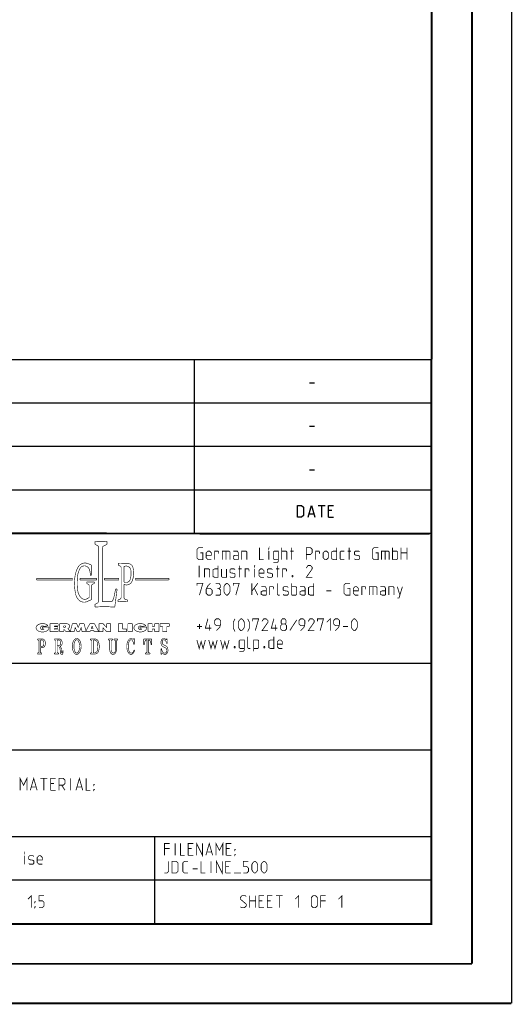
# Model space of a CAD drawing. Extents: x 0 to 420, y 0 to 297.
# Tile 63 of 116: x 358 to 420, y 0 to 125. Entities that reach past the tile are written whole.
import ezdxf

# ---------------------------------------------------------------- set-up
doc = ezdxf.new("R2010")
doc.units = 0
doc.header["$LTSCALE"] = 23.1
doc.layers.get('0').update_dxf_attribs({"linetype": 'CONTINUOUS'})

msp = doc.modelspace()

# ---------------------------------------------------------------- linework, layer by layer
at = {"color": 7, "linetype": 'CONTINUOUS'}
for p, q in [((420, 297), (420, 0)), ((410, 287), (409.83, 10.109)), ((246.868, 59.506), (409.628, 59.494)), ((409.86, 10.074), (25.007, 10.013))]:
    msp.add_line(p, q, dxfattribs=at)
at = {"color": 2, "linetype": 'CONTINUOUS'}
for p, q in [((246.85, 81.495), (409.81, 81.495)), ((379.81, 81.495), (379.81, 59.535)), ((409.81, 81.495), (409.81, 10.125)), ((394.417, 78.536), (395.06, 78.536)), ((246.85, 76.005), (409.81, 76.005)), ((394.417, 73.046), (395.06, 73.046)), ((246.85, 70.515), (409.81, 70.515)), ((394.417, 67.556), (395.06, 67.556)), ((246.85, 65.025), (409.81, 65.025)), ((395.542, 63.03), (396.399, 63.03)), ((395.97, 61.53), (395.97, 63.03)), ((397.256, 62.387), (396.828, 62.387)), ((394.399, 61.958), (394.97, 61.958)), ((396.828, 61.53), (397.47, 61.53)), ((246.85, 59.535), (409.81, 59.535)), ((301.69, 43.065), (409.81, 43.065)), ((301.69, 32.085), (409.81, 32.085)), ((301.69, 21.105), (409.81, 21.105)), ((374.81, 21.105), (374.81, 10.125)), ((301.69, 15.615), (409.81, 15.615)), ((246.85, 10.125), (409.81, 10.125))]:
    msp.add_line(p, q, dxfattribs=at)
at = {"color": 7, "linetype": 'CONTINUOUS', "const_width": 0.25}
for points in [[(415, 5), (415, 292)], [(410, 287), (409.847, 9.923)], [(246.86, 59.511), (409.652, 59.467)], [(409.831, 10.048), (25, 10)], [(20, 5), (415, 5)], [(420, 0), (0, 0)]]:
    msp.add_lwpolyline(points, dxfattribs=at)
at = {"color": 2, "linetype": 'CONTINUOUS'}
for points in [[(392.899, 61.53), (392.899, 63.03), (393.435, 63.03), (393.649, 62.816), (393.649, 61.744), (393.435, 61.53), (392.899, 61.53)], [(394.256, 61.53), (394.685, 63.03), (395.113, 61.53)], [(396.828, 61.53), (396.828, 63.03), (397.47, 63.03)]]:
    msp.add_lwpolyline(points, dxfattribs=at)
for points, const_width in [([(367.238, 58.473), (367.238, 58.099)], 0.075), ([(367.238, 58.099), (367.596, 57.925)], 0.075), ([(367.731, 57.708), (367.731, 51.042)], 0.075), ([(368.188, 57.668), (368.188, 50.848)], 0.075), ([(368.762, 58.099), (368.323, 57.885)], 0.075), ([(368.762, 58.473), (368.762, 58.099)], 0.075), ([(380.592, 57.032), (380.914, 57.032), (380.914, 56.175), (380.378, 56.175), (380.164, 56.389), (380.164, 57.461), (380.378, 57.675), (380.914, 57.675)], 0.1), ([(388.092, 57.675), (388.092, 56.175), (388.628, 56.175)], 0.1), ([(389.271, 57.568), (389.271, 57.675), (389.306, 57.675), (389.271, 57.568)], 0.1), ([(390.914, 56.175), (390.914, 57.675)], 0.1), ([(392.164, 56.175), (392.164, 57.675)], 0.1), ([(394.021, 56.175), (394.021, 57.675), (394.556, 57.675), (394.771, 57.461), (394.771, 57.032), (394.556, 56.818), (394.021, 56.818)], 0.1), ([(397.878, 57.675), (397.878, 56.175), (397.449, 56.175), (397.235, 56.282), (397.235, 57.139), (397.449, 57.246), (397.878, 57.246)], 0.1), ([(399.449, 56.175), (399.449, 57.675)], 0.1), ([(402.806, 57.032), (403.128, 57.032), (403.128, 56.175), (402.592, 56.175), (402.378, 56.389), (402.378, 57.461), (402.592, 57.675), (403.128, 57.675)], 0.1), ([(404.949, 56.175), (404.949, 57.675)], 0.1), ([(406.021, 56.175), (406.021, 57.675)], 0.1), ([(406.771, 57.675), (406.771, 56.175)], 0.1), ([(381.985, 56.175), (381.556, 56.175), (381.342, 56.389), (381.342, 57.032), (381.556, 57.246), (381.771, 57.246), (381.985, 57.032), (381.985, 56.711), (381.342, 56.711)], 0.1), ([(382.414, 56.175), (382.414, 57.246), (382.842, 57.246), (382.914, 57.139), (382.914, 56.925)], 0.1), ([(383.378, 56.175), (383.378, 57.246), (384.235, 57.246), (384.342, 57.139), (384.342, 56.175)], 0.1), ([(383.842, 57.246), (383.842, 56.175)], 0.1), ([(385.414, 56.175), (385.414, 57.032), (385.306, 57.246), (384.771, 57.246)], 0.1), ([(385.414, 56.175), (384.985, 56.175), (384.771, 56.282), (384.771, 56.603), (384.985, 56.711), (385.414, 56.711)], 0.1), ([(385.842, 56.175), (385.842, 57.246), (386.378, 57.246), (386.485, 57.139), (386.485, 56.175)], 0.1), ([(389.271, 56.175), (389.271, 57.246)], 0.1), ([(389.842, 55.818), (390.378, 55.818), (390.485, 55.961), (390.485, 57.246), (389.949, 57.246), (389.842, 57.139), (389.842, 56.282), (389.949, 56.175), (390.485, 56.175)], 0.1), ([(390.914, 57.246), (391.449, 57.246), (391.556, 57.139), (391.556, 56.175)], 0.1), ([(391.985, 57.246), (392.414, 57.246)], 0.1), ([(395.199, 56.175), (395.199, 57.246), (395.628, 57.246), (395.699, 57.139), (395.699, 56.925)], 0.1), ([(396.164, 56.389), (396.164, 57.032), (396.378, 57.246), (396.592, 57.246), (396.806, 57.032), (396.806, 56.389), (396.592, 56.175), (396.378, 56.175), (396.164, 56.389)], 0.1), ([(398.842, 56.175), (398.414, 56.175), (398.306, 56.282), (398.306, 57.139), (398.414, 57.246), (398.842, 57.246)], 0.1), ([(399.271, 57.246), (399.699, 57.246)], 0.1), ([(400.128, 56.282), (400.235, 56.175), (400.664, 56.175), (400.771, 56.282), (400.771, 56.603), (400.664, 56.675), (400.235, 56.746), (400.128, 56.818), (400.128, 57.139), (400.235, 57.246), (400.664, 57.246), (400.771, 57.139)], 0.1), ([(403.556, 56.175), (403.556, 57.246), (404.414, 57.246), (404.521, 57.139), (404.521, 56.175)], 0.1), ([(404.021, 57.246), (404.021, 56.175)], 0.1), ([(404.949, 57.246), (405.485, 57.246), (405.592, 57.139), (405.592, 56.282), (405.485, 56.175), (404.949, 56.175)], 0.1), ([(406.021, 57.032), (406.771, 57.032)], 0.1), ([(366.774, 55.506), (366.311, 55.678)], 0.075), ([(366.774, 55.506), (366.774, 54.189)], 0.075), ([(370.194, 55.699), (370.194, 55.46)], 0.075), ([(370.194, 55.46), (370.424, 55.358)], 0.075), ([(370.494, 55.675), (371.453, 55.663)], 0.075), ([(370.567, 55.137), (370.567, 51.389)], 0.075), ([(370.922, 55.245), (370.922, 53.389)], 0.075), ([(380.449, 53.925), (380.449, 55.425)], 0.1), ([(381.128, 53.925), (381.128, 54.996), (381.664, 54.996), (381.771, 54.889), (381.771, 53.925)], 0.1), ([(382.842, 55.425), (382.842, 53.925), (382.414, 53.925), (382.199, 54.032), (382.199, 54.889), (382.414, 54.996), (382.842, 54.996)], 0.1), ([(383.271, 54.996), (383.271, 54.032), (383.378, 53.925), (383.914, 53.925), (383.914, 54.996)], 0.1), ([(384.342, 54.032), (384.449, 53.925), (384.878, 53.925), (384.985, 54.032), (384.985, 54.353), (384.878, 54.425), (384.449, 54.496), (384.342, 54.568), (384.342, 54.889), (384.449, 54.996), (384.878, 54.996), (384.985, 54.889)], 0.1), ([(385.414, 54.996), (385.842, 54.996)], 0.1), ([(385.592, 53.925), (385.592, 55.425)], 0.1), ([(386.271, 53.925), (386.271, 54.996), (386.699, 54.996), (386.771, 54.889), (386.771, 54.675)], 0.1), ([(387.449, 55.318), (387.449, 55.425), (387.485, 55.425), (387.449, 55.318)], 0.1), ([(387.449, 53.925), (387.449, 54.996)], 0.1), ([(388.664, 53.925), (388.235, 53.925), (388.021, 54.139), (388.021, 54.782), (388.235, 54.996), (388.449, 54.996), (388.664, 54.782), (388.664, 54.461), (388.021, 54.461)], 0.1), ([(389.092, 54.032), (389.199, 53.925), (389.628, 53.925), (389.735, 54.032), (389.735, 54.353), (389.628, 54.425), (389.199, 54.496), (389.092, 54.568), (389.092, 54.889), (389.199, 54.996), (389.628, 54.996), (389.735, 54.889)], 0.1), ([(390.164, 54.996), (390.592, 54.996)], 0.1), ([(390.342, 53.925), (390.342, 55.425)], 0.1), ([(391.021, 53.925), (391.021, 54.996), (391.449, 54.996), (391.521, 54.889), (391.521, 54.675)], 0.1), ([(394.771, 53.925), (394.021, 53.925), (394.771, 54.996), (394.771, 55.211), (394.556, 55.425), (394.235, 55.425), (394.021, 55.103)], 0.1), ([(364.401, 53.793), (359.855, 53.793)], 0.075), ([(359.855, 53.793), (359.855, 53.6)], 0.075), ([(359.855, 53.6), (364.401, 53.6)], 0.075), ([(364.401, 53.6), (364.401, 53.793)], 0.075), ([(367.448, 53.793), (365.366, 53.793)], 0.075), ([(365.366, 53.793), (365.366, 53.6)], 0.075), ([(365.366, 53.6), (367.448, 53.6)], 0.075), ([(366.774, 54.189), (366.648, 54.189)], 0.075), ([(367.448, 53.6), (367.448, 53.793)], 0.075), ([(368.422, 53.793), (370.274, 53.793)], 0.075), ([(368.422, 53.6), (368.422, 53.793)], 0.075), ([(370.274, 53.6), (368.422, 53.6)], 0.075), ([(370.274, 53.793), (370.274, 53.6)], 0.075), ([(376.62, 53.793), (372.342, 53.793)], 0.075), ([(372.342, 53.793), (372.342, 53.6)], 0.075), ([(372.367, 53.588), (376.593, 53.597)], 0.075), ([(376.62, 53.6), (376.62, 53.793)], 0.075), ([(392.306, 54.175), (392.342, 54.103), (392.342, 54.068), (392.306, 53.996), (392.235, 53.996), (392.199, 54.068), (392.199, 54.103), (392.235, 54.175), (392.306, 54.175)], 0.1), ([(366.177, 53.349), (367.161, 53.349)], 0.075), ([(366.177, 53.349), (366.177, 53.149)], 0.075), ([(366.177, 53.149), (366.4, 53.05)], 0.075), ([(366.514, 51.375), (366.514, 52.873)], 0.075), ([(366.822, 51.123), (366.822, 52.872)], 0.075), ([(367.161, 53.149), (366.936, 53.048)], 0.075), ([(367.161, 53.349), (367.161, 53.149)], 0.075), ([(369.705, 51.638), (369.854, 52.44)], 0.075), ([(370.052, 52.44), (369.754, 50.151)], 0.075), ([(369.854, 52.44), (370.052, 52.44)], 0.075), ([(370.922, 53.047), (370.922, 51.38)], 0.075), ([(380.164, 52.853), (380.164, 53.175), (380.914, 53.175), (380.485, 51.675)], 0.1), ([(381.878, 53.175), (381.556, 52.853), (381.342, 52.425), (381.342, 51.889), (381.556, 51.675), (381.878, 51.675), (382.092, 51.889), (382.092, 52.318), (381.878, 52.532), (381.414, 52.532)], 0.1), ([(382.949, 52.532), (383.128, 52.639), (383.128, 52.961), (382.949, 53.175), (382.521, 53.175)], 0.1), ([(382.521, 51.675), (383.056, 51.675), (383.164, 51.782), (383.164, 52.318), (382.949, 52.532), (382.735, 52.532)], 0.1), ([(383.592, 52.103), (383.592, 52.746), (383.699, 52.961), (383.914, 53.175), (384.021, 53.175), (384.235, 52.961), (384.342, 52.746), (384.342, 52.103), (384.235, 51.889), (384.021, 51.675), (383.914, 51.675), (383.699, 51.889), (383.592, 52.103)], 0.1), ([(384.771, 52.853), (384.771, 53.175), (385.521, 53.175), (385.092, 51.675)], 0.1), ([(387.128, 51.675), (387.128, 53.175)], 0.1), ([(387.128, 52.175), (387.878, 53.175)], 0.1), ([(387.449, 52.532), (387.878, 51.675)], 0.1), ([(388.949, 51.675), (388.949, 52.532), (388.842, 52.746), (388.306, 52.746)], 0.1), ([(389.378, 51.675), (389.378, 52.746), (389.806, 52.746), (389.878, 52.639), (389.878, 52.425)], 0.1), ([(390.664, 51.675), (390.449, 51.675), (390.342, 51.782), (390.342, 53.175)], 0.1), ([(391.092, 51.782), (391.199, 51.675), (391.628, 51.675), (391.735, 51.782), (391.735, 52.103), (391.628, 52.175), (391.199, 52.246), (391.092, 52.318), (391.092, 52.639), (391.199, 52.746), (391.628, 52.746), (391.735, 52.639)], 0.1), ([(392.164, 51.675), (392.164, 53.175)], 0.1), ([(392.164, 52.746), (392.699, 52.746), (392.806, 52.639), (392.806, 51.782), (392.699, 51.675), (392.164, 51.675)], 0.1), ([(393.878, 51.675), (393.878, 52.532), (393.771, 52.746), (393.235, 52.746)], 0.1), ([(394.949, 53.175), (394.949, 51.675), (394.521, 51.675), (394.306, 51.782), (394.306, 52.639), (394.521, 52.746), (394.949, 52.746)], 0.1), ([(399.235, 52.532), (399.556, 52.532), (399.556, 51.675), (399.021, 51.675), (398.806, 51.889), (398.806, 52.961), (399.021, 53.175), (399.556, 53.175)], 0.1), ([(400.628, 51.675), (400.199, 51.675), (399.985, 51.889), (399.985, 52.532), (400.199, 52.746), (400.414, 52.746), (400.628, 52.532), (400.628, 52.211), (399.985, 52.211)], 0.1), ([(401.056, 51.675), (401.056, 52.746), (401.485, 52.746), (401.556, 52.639), (401.556, 52.425)], 0.1), ([(402.021, 51.675), (402.021, 52.746), (402.878, 52.746), (402.985, 52.639), (402.985, 51.675)], 0.1), ([(402.485, 52.746), (402.485, 51.675)], 0.1), ([(404.056, 51.675), (404.056, 52.532), (403.949, 52.746), (403.414, 52.746)], 0.1), ([(404.485, 51.675), (404.485, 52.746), (405.021, 52.746), (405.128, 52.639), (405.128, 51.675)], 0.1), ([(405.556, 51.318), (405.771, 51.318), (406.199, 52.746)], 0.1), ([(405.556, 52.746), (405.878, 51.675)], 0.1), ([(366.514, 51.375), (366.272, 51.231)], 0.075), ([(366.822, 51.123), (366.296, 50.873)], 0.075), ([(370.178, 51.068), (370.417, 51.166)], 0.075), ([(370.178, 50.854), (370.178, 51.068)], 0.075), ([(371.355, 51.075), (371.098, 51.148)], 0.075), ([(371.355, 50.858), (371.355, 51.075)], 0.075), ([(388.949, 51.675), (388.521, 51.675), (388.306, 51.782), (388.306, 52.103), (388.521, 52.211), (388.949, 52.211)], 0.1), ([(393.878, 51.675), (393.449, 51.675), (393.235, 51.782), (393.235, 52.103), (393.449, 52.211), (393.878, 52.211)], 0.1), ([(396.556, 52.211), (397.199, 52.211)], 0.1), ([(404.056, 51.675), (403.628, 51.675), (403.414, 51.782), (403.414, 52.103), (403.628, 52.211), (404.056, 52.211)], 0.1), ([(367.235, 50.499), (367.459, 50.608)], 0.075), ([(367.235, 50.162), (367.235, 50.499)], 0.075), ([(368.188, 50.848), (369.275, 50.848)], 0.075), ([(381.985, 47.496), (381.235, 47.496), (381.556, 48.675)], 0.1), ([(382.628, 47.175), (383.056, 47.603), (383.164, 48.032), (383.164, 48.461), (382.949, 48.675), (382.628, 48.675), (382.414, 48.461), (382.414, 48.032), (382.628, 47.818), (383.092, 47.818)], 0.1), ([(384.985, 47.068), (384.771, 47.496), (384.771, 48.246), (384.985, 48.675)], 0.1), ([(385.414, 47.603), (385.414, 48.246), (385.521, 48.461), (385.735, 48.675), (385.842, 48.675), (386.056, 48.461), (386.164, 48.246), (386.164, 47.603), (386.056, 47.389), (385.842, 47.175), (385.735, 47.175), (385.521, 47.389), (385.414, 47.603)], 0.1), ([(386.592, 47.068), (386.806, 47.496), (386.806, 48.246), (386.592, 48.675)], 0.1), ([(387.235, 48.353), (387.235, 48.675), (387.985, 48.675), (387.556, 47.175)], 0.1), ([(389.164, 47.175), (388.414, 47.175), (389.164, 48.246), (389.164, 48.461), (388.949, 48.675), (388.628, 48.675), (388.414, 48.353)], 0.1), ([(390.342, 47.496), (389.592, 47.496), (389.914, 48.675)], 0.1), ([(390.985, 48.032), (390.842, 48.139), (390.842, 48.461), (390.985, 48.675), (391.306, 48.675), (391.449, 48.461), (391.449, 48.139), (391.306, 48.032), (391.521, 47.818), (391.521, 47.389), (391.306, 47.175), (390.985, 47.175), (390.771, 47.389)], 0.1), ([(393.306, 47.175), (393.735, 47.603), (393.842, 48.032), (393.842, 48.461), (393.628, 48.675), (393.306, 48.675), (393.092, 48.461), (393.092, 48.032), (393.306, 47.818), (393.771, 47.818)], 0.1), ([(395.021, 47.175), (394.271, 47.175), (395.021, 48.246), (395.021, 48.461), (394.806, 48.675), (394.485, 48.675), (394.271, 48.353)], 0.1), ([(395.449, 48.353), (395.449, 48.675), (396.199, 48.675), (395.771, 47.175)], 0.1), ([(396.628, 48.246), (397.056, 48.675), (397.056, 47.175)], 0.1), ([(397.699, 47.175), (398.128, 47.603), (398.235, 48.032), (398.235, 48.461), (398.021, 48.675), (397.699, 48.675), (397.485, 48.461), (397.485, 48.032), (397.699, 47.818), (398.164, 47.818)], 0.1), ([(399.735, 47.603), (399.735, 48.246), (399.842, 48.461), (400.056, 48.675), (400.164, 48.675), (400.378, 48.461), (400.485, 48.246), (400.485, 47.603), (400.378, 47.389), (400.164, 47.175), (400.056, 47.175), (399.842, 47.389), (399.735, 47.603)], 0.1), ([(361.4, 47.644), (361.414, 47.563), (361.41, 47.482), (361.386, 47.403), (361.345, 47.327), (361.286, 47.255), (361.212, 47.191), (361.123, 47.134), (361.023, 47.087), (360.912, 47.05), (360.795, 47.025), (360.673, 47.012), (360.549, 47.011), (360.426, 47.022), (360.308, 47.045), (360.196, 47.08), (360.094, 47.125), (360.003, 47.18), (359.926, 47.244), (359.865, 47.314), (359.82, 47.39), (359.794, 47.469), (359.786, 47.55), (359.797, 47.63), (359.827, 47.709), (359.875, 47.784), (359.939, 47.853), (360.019, 47.915), (360.112, 47.968), (360.216, 48.012), (360.329, 48.044), (360.449, 48.065), (360.572, 48.074), (360.695, 48.071), (360.817, 48.056), (360.933, 48.028), (361.042, 47.99), (361.141, 47.941), (361.227, 47.883), (361.298, 47.817)], 0.075), ([(361.4, 47.644), (360.569, 47.644)], 0.075), ([(360.569, 47.644), (360.569, 47.412)], 0.075), ([(360.569, 47.412), (360.803, 47.412)], 0.075), ([(361.298, 47.817), (360.789, 47.692)], 0.075), ([(362.584, 48.073), (361.561, 48.073)], 0.075), ([(361.561, 48.073), (361.561, 47.046)], 0.075), ([(362.11, 47.781), (362.584, 47.781)], 0.075), ([(362.11, 47.679), (362.11, 47.781)], 0.075), ([(362.539, 47.679), (362.11, 47.679)], 0.075), ([(362.11, 47.423), (362.539, 47.423)], 0.075), ([(362.11, 47.324), (362.11, 47.423)], 0.075), ([(362.539, 47.423), (362.539, 47.679)], 0.075), ([(362.584, 47.781), (362.584, 48.073)], 0.075), ([(362.763, 48.072), (363.57, 48.072)], 0.075), ([(362.763, 47.046), (362.763, 48.072)], 0.075), ([(363.448, 47.787), (363.288, 47.787)], 0.075), ([(363.288, 47.787), (363.288, 47.602)], 0.075), ([(363.448, 47.602), (363.288, 47.602)], 0.075), ([(363.301, 47.37), (363.558, 47.046)], 0.075), ([(363.301, 47.046), (363.301, 47.37)], 0.075), ([(363.57, 48.072), (363.656, 48.067), (363.74, 48.052), (363.818, 48.027), (363.889, 47.993), (363.949, 47.951), (363.998, 47.902), (364.033, 47.848), (364.053, 47.79), (364.058, 47.731), (364.048, 47.672), (364.022, 47.615), (363.983, 47.562), (363.93, 47.515), (363.866, 47.475), (363.792, 47.443)], 0.075), ([(363.792, 47.443), (364.124, 47.085)], 0.075), ([(364.124, 47.085), (364.386, 48.074)], 0.075), ([(364.386, 48.074), (364.926, 48.074)], 0.075), ([(364.642, 47.046), (364.741, 47.592)], 0.075), ([(364.741, 47.592), (364.977, 47.046)], 0.075), ([(364.926, 48.074), (365.125, 47.571)], 0.075), ([(365.324, 48.074), (365.125, 47.571)], 0.075), ([(365.508, 47.592), (365.273, 47.046)], 0.075), ([(365.863, 48.074), (365.324, 48.074)], 0.075), ([(365.608, 47.046), (365.508, 47.592)], 0.075), ([(366.11, 47.141), (365.863, 48.074)], 0.075), ([(366.597, 48.072), (366.11, 47.141)], 0.075), ([(366.597, 48.072), (367.181, 48.072)], 0.075), ([(366.769, 47.411), (366.889, 47.768)], 0.075), ([(366.769, 47.411), (367.009, 47.411)], 0.075), ([(367.009, 47.411), (366.889, 47.768)], 0.075), ([(367.181, 48.072), (367.718, 47.046)], 0.075), ([(368.267, 48.074), (367.766, 48.074)], 0.075), ([(367.766, 47.046), (367.766, 48.074)], 0.075), ([(368.267, 48.074), (368.726, 47.566)], 0.075), ([(368.281, 47.539), (368.727, 47.046)], 0.075), ([(368.281, 47.046), (368.281, 47.539)], 0.075), ([(369.244, 48.074), (368.726, 48.074)], 0.075), ([(368.726, 48.074), (368.726, 47.566)], 0.075), ([(369.244, 48.074), (369.244, 47.046)], 0.075), ([(370.744, 48.074), (370.213, 48.074)], 0.075), ([(370.213, 48.074), (370.213, 47.046)], 0.075), ([(370.744, 48.074), (370.744, 47.382)], 0.075), ([(370.744, 47.382), (371.262, 47.382)], 0.075), ([(371.262, 47.382), (371.262, 47.046)], 0.075), ([(371.972, 48.074), (371.413, 48.074)], 0.075), ([(371.413, 48.074), (371.413, 47.046)], 0.075), ([(371.972, 48.074), (371.972, 47.046)], 0.075), ([(373.79, 47.644), (373.804, 47.563), (373.8, 47.482), (373.777, 47.403), (373.735, 47.327), (373.677, 47.255), (373.602, 47.191), (373.514, 47.134), (373.413, 47.087), (373.303, 47.05), (373.185, 47.025), (373.063, 47.012), (372.939, 47.011), (372.817, 47.022), (372.698, 47.045), (372.586, 47.08), (372.484, 47.125), (372.393, 47.18), (372.316, 47.244), (372.255, 47.314), (372.211, 47.39), (372.184, 47.469), (372.177, 47.55), (372.188, 47.63), (372.217, 47.709), (372.265, 47.784), (372.329, 47.853), (372.409, 47.915), (372.502, 47.968), (372.606, 48.012), (372.719, 48.044), (372.839, 48.065), (372.962, 48.074), (373.086, 48.071), (373.207, 48.056), (373.323, 48.028), (373.432, 47.99), (373.531, 47.941), (373.617, 47.883), (373.689, 47.817)], 0.075), ([(373.79, 47.644), (372.959, 47.644)], 0.075), ([(372.959, 47.644), (372.959, 47.412)], 0.075), ([(372.959, 47.412), (373.193, 47.412)], 0.075), ([(373.689, 47.817), (373.179, 47.692)], 0.075), ([(374.496, 48.074), (373.954, 48.074)], 0.075), ([(373.954, 48.074), (373.954, 47.046)], 0.075), ([(374.496, 47.731), (374.496, 48.074)], 0.075), ([(374.496, 47.731), (374.81, 47.731)], 0.075), ([(374.496, 47.396), (374.81, 47.396)], 0.075), ([(374.496, 47.396), (374.496, 47.046)], 0.075), ([(375.35, 48.074), (374.81, 48.074)], 0.075), ([(374.81, 47.731), (374.81, 48.074)], 0.075), ([(374.81, 47.396), (374.81, 47.046)], 0.075), ([(375.35, 48.074), (375.35, 47.046)], 0.075), ([(376.653, 48.074), (375.506, 48.074)], 0.075), ([(375.506, 48.074), (375.506, 47.714)], 0.075), ([(375.506, 47.714), (375.806, 47.714)], 0.075), ([(375.806, 47.714), (375.806, 47.046)], 0.075), ([(376.653, 47.714), (376.353, 47.714)], 0.075), ([(376.353, 47.714), (376.353, 47.046)], 0.075), ([(376.653, 48.074), (376.653, 47.714)], 0.075), ([(380.164, 47.711), (380.806, 47.711)], 0.1), ([(380.485, 47.389), (380.485, 48.032)], 0.1), ([(381.735, 47.175), (381.735, 47.925)], 0.1), ([(390.092, 47.175), (390.092, 47.925)], 0.1), ([(390.771, 47.389), (390.771, 47.818), (390.985, 48.032), (391.306, 48.032)], 0.1), ([(392.806, 48.532), (391.949, 47.211)], 0.1), ([(398.664, 47.711), (399.306, 47.711)], 0.1), ([(359.984, 46.128), (360.571, 46.128)], 0.075), ([(359.984, 45.995), (359.984, 46.128)], 0.075), ([(361.561, 47.046), (362.589, 47.046)], 0.075), ([(362.589, 47.324), (362.11, 47.324)], 0.075), ([(362.119, 46.128), (362.706, 46.128)], 0.075), ([(362.119, 45.995), (362.119, 46.128)], 0.075), ([(362.589, 47.046), (362.589, 47.324)], 0.075), ([(362.763, 47.046), (363.301, 47.046)], 0.075), ([(363.558, 47.046), (364.642, 47.046)], 0.075), ([(364.935, 46.187), (364.811, 46.162), (364.691, 46.087), (364.586, 45.968), (364.496, 45.806), (364.43, 45.617), (364.388, 45.401), (364.374, 45.178), (364.388, 44.956), (364.43, 44.74), (364.496, 44.551), (364.586, 44.389), (364.691, 44.27), (364.811, 44.195), (364.935, 44.17), (365.059, 44.195), (365.179, 44.27), (365.285, 44.389), (365.375, 44.551), (365.441, 44.74), (365.483, 44.956), (365.497, 45.178), (365.483, 45.401), (365.441, 45.617), (365.375, 45.806), (365.285, 45.968), (365.179, 46.087), (365.059, 46.162), (364.935, 46.187)], 0.075), ([(364.977, 47.046), (365.273, 47.046)], 0.075), ([(365.608, 47.046), (366.626, 47.046)], 0.075), ([(366.626, 47.046), (366.672, 47.168)], 0.075), ([(367.224, 46.129), (366.664, 46.129)], 0.075), ([(366.664, 46.129), (366.664, 45.992)], 0.075), ([(366.672, 47.168), (367.106, 47.168)], 0.075), ([(367.152, 47.046), (367.106, 47.168)], 0.075), ([(367.152, 47.046), (367.718, 47.046)], 0.075), ([(367.766, 47.046), (368.281, 47.046)], 0.075), ([(368.727, 47.046), (369.244, 47.046)], 0.075), ([(368.935, 46.135), (369.48, 46.135)], 0.075), ([(368.935, 46.135), (368.935, 45.988)], 0.075), ([(369.48, 46.135), (369.48, 45.988)], 0.075), ([(369.674, 46.135), (370.138, 46.135)], 0.075), ([(369.674, 46.135), (369.674, 45.986)], 0.075), ([(370.138, 46.135), (370.138, 45.986)], 0.075), ([(370.213, 47.046), (371.262, 47.046)], 0.075), ([(372.275, 44.691), (372.238, 44.581), (372.194, 44.482), (372.144, 44.394), (372.088, 44.319), (372.028, 44.259), (371.964, 44.213), (371.898, 44.184), (371.83, 44.171), (371.761, 44.174), (371.694, 44.194), (371.628, 44.231), (371.566, 44.283), (371.507, 44.35), (371.454, 44.431), (371.406, 44.524), (371.365, 44.628), (371.332, 44.741), (371.306, 44.861), (371.289, 44.986), (371.28, 45.115), (371.28, 45.245), (371.289, 45.373), (371.307, 45.499), (371.332, 45.619), (371.366, 45.732), (371.407, 45.835), (371.455, 45.928), (371.509, 46.008), (371.567, 46.075), (371.63, 46.127), (371.695, 46.163), (371.763, 46.183), (371.831, 46.186), (371.899, 46.173), (371.965, 46.143), (372.029, 46.097), (372.09, 46.036)], 0.075), ([(371.413, 47.046), (371.972, 47.046)], 0.075), ([(372.09, 46.036), (372.149, 46.185)], 0.075), ([(372.149, 46.185), (372.237, 46.185)], 0.075), ([(372.237, 46.185), (372.241, 45.434)], 0.075), ([(373.416, 46.138), (373.411, 45.403)], 0.075), ([(373.591, 46.125), (374.255, 46.125)], 0.075), ([(373.954, 47.046), (374.496, 47.046)], 0.075), ([(374.429, 46.138), (374.434, 45.403)], 0.075), ([(374.81, 47.046), (375.35, 47.046)], 0.075), ([(375.806, 47.046), (376.353, 47.046)], 0.075), ([(376.298, 46.083), (376.315, 46.182)], 0.075), ([(376.315, 46.182), (376.385, 46.182)], 0.075), ([(376.402, 45.551), (376.385, 46.182)], 0.075), ([(386.914, 44.925), (386.699, 44.925), (386.592, 45.032), (386.592, 46.425)], 0.1), ([(389.914, 46.425), (389.914, 44.925), (389.485, 44.925), (389.271, 45.032), (389.271, 45.889), (389.485, 45.996), (389.914, 45.996)], 0.1), ([(359.984, 45.995), (360.082, 45.967)], 0.075), ([(360.153, 45.874), (360.153, 44.464)], 0.075), ([(360.32, 45.896), (360.32, 45.199)], 0.075), ([(360.32, 45.199), (360.56, 45.199)], 0.075), ([(360.32, 45.032), (360.57, 45.032)], 0.075), ([(360.32, 45.032), (360.32, 44.465)], 0.075), ([(360.416, 45.992), (360.512, 45.992)], 0.075), ([(362.119, 45.995), (362.217, 45.967)], 0.075), ([(362.288, 45.874), (362.288, 44.464)], 0.075), ([(362.455, 45.896), (362.455, 45.309)], 0.075), ([(362.455, 45.309), (362.662, 45.309)], 0.075), ([(362.455, 45.128), (362.705, 45.128)], 0.075), ([(362.455, 45.128), (362.455, 44.465)], 0.075), ([(362.551, 45.992), (362.647, 45.992)], 0.075), ([(362.999, 44.836), (363.038, 44.391)], 0.075), ([(364.935, 46.027), (364.856, 46.006), (364.779, 45.943), (364.712, 45.842), (364.655, 45.707), (364.612, 45.547), (364.585, 45.366), (364.577, 45.178), (364.585, 44.991), (364.612, 44.81), (364.655, 44.65), (364.712, 44.514), (364.779, 44.414), (364.856, 44.351), (364.935, 44.33), (365.014, 44.351), (365.091, 44.414), (365.159, 44.514), (365.216, 44.65), (365.258, 44.81), (365.285, 44.991), (365.294, 45.178), (365.285, 45.366), (365.258, 45.547), (365.216, 45.707), (365.159, 45.842), (365.091, 45.943), (365.014, 46.006), (364.935, 46.027)], 0.075), ([(366.664, 45.992), (366.769, 45.976)], 0.075), ([(366.851, 45.88), (366.851, 44.473)], 0.075), ([(367.034, 45.886), (367.034, 44.467)], 0.075), ([(367.179, 45.982), (367.13, 45.982)], 0.075), ([(368.935, 45.988), (369.044, 45.965)], 0.075), ([(369.12, 45.87), (369.12, 44.774)], 0.075), ([(369.296, 45.871), (369.296, 44.774)], 0.075), ([(369.48, 45.988), (369.373, 45.965)], 0.075), ([(369.674, 45.986), (369.75, 45.967)], 0.075), ([(369.859, 45.827), (369.859, 44.774)], 0.075), ([(369.966, 45.83), (369.966, 44.774)], 0.075), ([(370.138, 45.986), (370.076, 45.971)], 0.075), ([(372.164, 45.434), (372.149, 45.531), (372.128, 45.623), (372.103, 45.708), (372.073, 45.785), (372.04, 45.853), (372.004, 45.91), (371.965, 45.957), (371.923, 45.993), (371.881, 46.016), (371.837, 46.026), (371.793, 46.024), (371.75, 46.009), (371.707, 45.982), (371.667, 45.943), (371.628, 45.892), (371.593, 45.831), (371.561, 45.76), (371.533, 45.68), (371.509, 45.593), (371.49, 45.499), (371.476, 45.401), (371.467, 45.299), (371.464, 45.196), (371.466, 45.092), (371.473, 44.99), (371.485, 44.89), (371.502, 44.795), (371.525, 44.705), (371.551, 44.623), (371.582, 44.549), (371.616, 44.484), (371.654, 44.43), (371.694, 44.386), (371.735, 44.355), (371.779, 44.336), (371.822, 44.33)], 0.075), ([(372.241, 45.434), (372.164, 45.434)], 0.075), ([(373.499, 45.403), (373.411, 45.403)], 0.075), ([(373.76, 45.999), (373.728, 45.994), (373.697, 45.979), (373.666, 45.954), (373.636, 45.921), (373.609, 45.878), (373.584, 45.828), (373.561, 45.77), (373.542, 45.705), (373.525, 45.635), (373.513, 45.561), (373.504, 45.483), (373.499, 45.403)], 0.075), ([(373.76, 45.999), (373.775, 45.999)], 0.075), ([(373.848, 44.478), (373.848, 45.926)], 0.075), ([(373.998, 44.478), (373.998, 45.926)], 0.075), ([(374.085, 45.999), (374.071, 45.999)], 0.075), ([(374.347, 45.403), (374.342, 45.483), (374.333, 45.561), (374.32, 45.635), (374.304, 45.705), (374.285, 45.77), (374.262, 45.828), (374.237, 45.878), (374.209, 45.921), (374.18, 45.954), (374.149, 45.979), (374.118, 45.994), (374.085, 45.999)], 0.075), ([(374.347, 45.403), (374.434, 45.403)], 0.075), ([(375.682, 44.898), (375.601, 44.898)], 0.075), ([(375.601, 44.898), (375.625, 44.171)], 0.075), ([(375.936, 45.398), (376.237, 45.243)], 0.075), ([(375.963, 45.093), (376.19, 44.994)], 0.075), ([(376.332, 45.551), (376.402, 45.551)], 0.075), ([(380.164, 45.996), (380.449, 44.925), (380.699, 45.782), (380.949, 44.925), (381.235, 45.996)], 0.1), ([(381.664, 45.996), (381.949, 44.925), (382.199, 45.782), (382.449, 44.925), (382.735, 45.996)], 0.1), ([(383.164, 45.996), (383.449, 44.925), (383.699, 45.782), (383.949, 44.925), (384.235, 45.996)], 0.1), ([(384.985, 45.175), (385.021, 45.103), (385.021, 45.068), (384.985, 44.996), (384.914, 44.996), (384.878, 45.068), (384.878, 45.103), (384.914, 45.175), (384.985, 45.175)], 0.1), ([(385.521, 44.568), (386.056, 44.568), (386.164, 44.711), (386.164, 45.996), (385.628, 45.996), (385.521, 45.889), (385.521, 45.032), (385.628, 44.925), (386.164, 44.925)], 0.1), ([(387.342, 44.568), (387.342, 45.996), (387.878, 45.996), (387.985, 45.889), (387.985, 45.032), (387.878, 44.925), (387.342, 44.925)], 0.1), ([(388.735, 45.175), (388.771, 45.103), (388.771, 45.068), (388.735, 44.996), (388.664, 44.996), (388.628, 45.068), (388.628, 45.103), (388.664, 45.175), (388.735, 45.175)], 0.1), ([(390.985, 44.925), (390.556, 44.925), (390.342, 45.139), (390.342, 45.782), (390.556, 45.996), (390.771, 45.996), (390.985, 45.782), (390.985, 45.461), (390.342, 45.461)], 0.1), ([(359.966, 44.354), (360.07, 44.368)], 0.075), ([(359.966, 44.22), (359.966, 44.354)], 0.075), ([(359.966, 44.22), (360.517, 44.22)], 0.075), ([(360.517, 44.354), (360.403, 44.369)], 0.075), ([(360.517, 44.22), (360.517, 44.354)], 0.075), ([(362.101, 44.354), (362.205, 44.368)], 0.075), ([(362.101, 44.22), (362.101, 44.354)], 0.075), ([(362.101, 44.22), (362.652, 44.22)], 0.075), ([(362.652, 44.354), (362.538, 44.369)], 0.075), ([(362.652, 44.22), (362.652, 44.354)], 0.075), ([(362.831, 44.81), (362.865, 44.418)], 0.075), ([(363.164, 44.665), (363.217, 44.665)], 0.075), ([(366.664, 44.361), (366.769, 44.377)], 0.075), ([(366.664, 44.224), (366.664, 44.361)], 0.075), ([(367.237, 44.224), (366.664, 44.224)], 0.075), ([(367.197, 44.371), (367.13, 44.371)], 0.075), ([(369.966, 44.774), (369.961, 44.673), (369.944, 44.575), (369.915, 44.482), (369.877, 44.398), (369.83, 44.323), (369.775, 44.261), (369.713, 44.213), (369.647, 44.18), (369.578, 44.163), (369.508, 44.163), (369.44, 44.18), (369.374, 44.213), (369.312, 44.261), (369.257, 44.323), (369.21, 44.398), (369.171, 44.482), (369.143, 44.575), (369.126, 44.673), (369.12, 44.774)], 0.075), ([(369.296, 44.774), (369.3, 44.698), (369.313, 44.624), (369.334, 44.555), (369.362, 44.493), (369.397, 44.439), (369.437, 44.395), (369.481, 44.363), (369.529, 44.343), (369.578, 44.336), (369.627, 44.343), (369.674, 44.363), (369.719, 44.395), (369.759, 44.439), (369.794, 44.493), (369.822, 44.555), (369.842, 44.624), (369.855, 44.698), (369.859, 44.774)], 0.075), ([(371.822, 44.33), (371.882, 44.337), (371.94, 44.358), (371.997, 44.393), (372.051, 44.441), (372.1, 44.502), (372.146, 44.574), (372.185, 44.656), (372.219, 44.747)], 0.075), ([(372.219, 44.747), (372.275, 44.691)], 0.075), ([(373.618, 44.351), (373.771, 44.383)], 0.075), ([(373.618, 44.219), (373.618, 44.351)], 0.075), ([(373.618, 44.219), (374.227, 44.219)], 0.075), ([(374.227, 44.351), (374.075, 44.383)], 0.075), ([(374.227, 44.219), (374.227, 44.351)], 0.075), ([(375.625, 44.171), (375.694, 44.171)], 0.075), ([(375.694, 44.171), (375.749, 44.318)], 0.075), ([(357.771, 26.97), (357.771, 28.47), (358.199, 27.613), (358.628, 28.47), (358.628, 26.97)], 0.1), ([(359.056, 26.97), (359.485, 28.47), (359.914, 26.97)], 0.1), ([(359.199, 27.398), (359.771, 27.398)], 0.1), ([(360.342, 28.47), (361.199, 28.47)], 0.1), ([(360.771, 26.97), (360.771, 28.47)], 0.1), ([(361.628, 26.97), (361.628, 28.47), (362.271, 28.47)], 0.1), ([(362.056, 27.827), (361.628, 27.827)], 0.1), ([(362.699, 26.97), (362.699, 28.47), (363.235, 28.47), (363.449, 28.256), (363.449, 27.827), (363.235, 27.613), (362.699, 27.613)], 0.1), ([(363.021, 27.613), (363.449, 26.97)], 0.1), ([(364.164, 26.97), (364.164, 28.47)], 0.1), ([(364.842, 26.97), (365.271, 28.47), (365.699, 26.97)], 0.1), ([(364.985, 27.398), (365.556, 27.398)], 0.1), ([(366.128, 28.47), (366.128, 26.97), (366.664, 26.97)], 0.1), ([(367.092, 27.613), (367.092, 27.72), (367.164, 27.72), (367.092, 27.613)], 0.1), ([(361.628, 26.97), (362.271, 26.97)], 0.1), ([(367.092, 26.97), (367.092, 27.077), (367.164, 27.077), (367.092, 26.97)], 0.1), ([(376.051, 18.735), (376.051, 20.235), (376.694, 20.235)], 0.1), ([(377.408, 18.735), (377.408, 20.235)], 0.1), ([(378.086, 20.235), (378.086, 18.735), (378.622, 18.735)], 0.1), ([(379.051, 18.735), (379.051, 20.235), (379.694, 20.235)], 0.1), ([(380.122, 18.735), (380.122, 20.235), (380.872, 18.735), (380.872, 20.235)], 0.1), ([(381.301, 18.735), (381.729, 20.235), (382.158, 18.735)], 0.1), ([(382.586, 18.735), (382.586, 20.235), (383.015, 19.378), (383.444, 20.235), (383.444, 18.735)], 0.1), ([(383.872, 18.735), (383.872, 20.235), (384.515, 20.235)], 0.1), ([(358.288, 19.003), (358.288, 19.11), (358.324, 19.11), (358.288, 19.003)], 0.1), ([(358.288, 17.61), (358.288, 18.681)], 0.1), ([(358.859, 17.717), (358.966, 17.61), (359.395, 17.61), (359.502, 17.717), (359.502, 18.038), (359.395, 18.11), (358.966, 18.181), (358.859, 18.253), (358.859, 18.574), (358.966, 18.681), (359.395, 18.681), (359.502, 18.574)], 0.1), ([(360.574, 17.61), (360.145, 17.61), (359.931, 17.824), (359.931, 18.467), (360.145, 18.681), (360.359, 18.681), (360.574, 18.467), (360.574, 18.146), (359.931, 18.146)], 0.1), ([(376.694, 19.592), (376.051, 19.592)], 0.1), ([(379.479, 19.592), (379.051, 19.592)], 0.1), ([(379.051, 18.735), (379.694, 18.735)], 0.1), ([(381.444, 19.163), (382.015, 19.163)], 0.1), ([(384.301, 19.592), (383.872, 19.592)], 0.1), ([(383.872, 18.735), (384.515, 18.735)], 0.1), ([(384.944, 19.378), (384.944, 19.485), (385.015, 19.485), (384.944, 19.378)], 0.1), ([(384.944, 18.735), (384.944, 18.842), (385.015, 18.842), (384.944, 18.735)], 0.1), ([(376.051, 16.485), (376.372, 16.485), (376.586, 16.699), (376.586, 17.985)], 0.1), ([(377.015, 16.485), (377.015, 17.985), (377.551, 17.985), (377.765, 17.771), (377.765, 16.699), (377.551, 16.485), (377.015, 16.485)], 0.1), ([(379.015, 16.485), (378.586, 16.485), (378.372, 16.699), (378.372, 17.771), (378.586, 17.985), (379.015, 17.985)], 0.1), ([(380.694, 17.985), (380.694, 16.485), (381.229, 16.485)], 0.1), ([(381.944, 16.485), (381.944, 17.985)], 0.1), ([(382.622, 16.485), (382.622, 17.985), (383.372, 16.485), (383.372, 17.985)], 0.1), ([(383.801, 16.485), (383.801, 17.985), (384.444, 17.985)], 0.1), ([(386.051, 16.485), (386.479, 16.485), (386.694, 16.699), (386.694, 17.128), (386.479, 17.342), (386.051, 17.342), (386.051, 17.985), (386.694, 17.985)], 0.1), ([(387.122, 16.913), (387.122, 17.556), (387.229, 17.771), (387.444, 17.985), (387.551, 17.985), (387.765, 17.771), (387.872, 17.556), (387.872, 16.913), (387.765, 16.699), (387.551, 16.485), (387.444, 16.485), (387.229, 16.699), (387.122, 16.913)], 0.1), ([(388.301, 16.913), (388.301, 17.556), (388.408, 17.771), (388.622, 17.985), (388.729, 17.985), (388.944, 17.771), (389.051, 17.556), (389.051, 16.913), (388.944, 16.699), (388.729, 16.485), (388.622, 16.485), (388.408, 16.699), (388.301, 16.913)], 0.1), ([(379.622, 17.021), (380.265, 17.021)], 0.1), ([(384.229, 17.342), (383.801, 17.342)], 0.1), ([(383.801, 16.485), (384.444, 16.485)], 0.1), ([(384.872, 16.485), (385.729, 16.485)], 0.1), ([(358.762, 13.191), (359.19, 13.62), (359.19, 12.12)], 0.1), ([(392.631, 13.191), (393.06, 13.62), (393.06, 12.12)], 0.1), ([(398.095, 13.191), (398.524, 13.62), (398.524, 12.12)], 0.1), ([(359.619, 12.763), (359.619, 12.87), (359.69, 12.87), (359.619, 12.763)], 0.1), ([(360.155, 12.12), (360.583, 12.12), (360.798, 12.334), (360.798, 12.763), (360.583, 12.977), (360.155, 12.977), (360.155, 13.62), (360.798, 13.62)], 0.1), ([(385.667, 12.227), (385.774, 12.12), (386.203, 12.12), (386.417, 12.334), (386.417, 12.548), (385.667, 13.191), (385.667, 13.406), (385.881, 13.62), (386.31, 13.62), (386.417, 13.513)], 0.1), ([(386.845, 12.12), (386.845, 13.62)], 0.1), ([(386.845, 12.977), (387.595, 12.977)], 0.1), ([(387.595, 13.62), (387.595, 12.12)], 0.1), ([(388.024, 12.12), (388.024, 13.62), (388.667, 13.62)], 0.1), ([(388.453, 12.977), (388.024, 12.977)], 0.1), ([(389.095, 12.12), (389.095, 13.62), (389.738, 13.62)], 0.1), ([(389.524, 12.977), (389.095, 12.977)], 0.1), ([(390.167, 13.62), (391.024, 13.62)], 0.1), ([(390.595, 12.12), (390.595, 13.62)], 0.1), ([(394.667, 12.334), (394.667, 13.406), (394.881, 13.62), (395.203, 13.62), (395.417, 13.406), (395.417, 12.334), (395.203, 12.12), (394.881, 12.12), (394.667, 12.334)], 0.1), ([(395.845, 12.12), (395.845, 13.62), (396.488, 13.62)], 0.1), ([(396.488, 12.977), (395.845, 12.977)], 0.1), ([(359.619, 12.12), (359.619, 12.227), (359.69, 12.227), (359.619, 12.12)], 0.1), ([(388.024, 12.12), (388.667, 12.12)], 0.1), ([(389.095, 12.12), (389.738, 12.12)], 0.1)]:
    msp.add_lwpolyline(points, dxfattribs=dict(at, const_width=const_width))
at = {"color": 2, "linetype": 'CONTINUOUS', "const_width": 0.075}
for points in [[(367.238, 58.473, 0.0644462), (368.762, 58.473)], [(367.731, 57.708, 0.2868), (367.596, 57.925)], [(368.323, 57.885, 0.2868), (368.188, 57.668)], [(365.05, 55.117, 0.0649805), (364.747, 54.23)], [(365.292, 55.455, 0.08171), (365.05, 55.117)], [(365.358, 55.061, 0.0971598), (365.052, 54.157)], [(366.311, 55.678, 0.2935346), (365.292, 55.455)], [(366.492, 55.016, 0.6062393), (365.358, 55.061)], [(366.648, 54.189, 0.1280504), (366.492, 55.016)], [(370.194, 55.699, 0.0331677), (370.494, 55.675)], [(370.567, 55.137, 0.296819), (370.424, 55.358)], [(370.967, 55.312, 0.3036598), (370.922, 55.245)], [(371.794, 54.847, 0.4854947), (370.967, 55.312)], [(372.047, 55.213, 0.328929), (371.453, 55.663)], [(371.704, 53.646, 0.1148931), (371.794, 54.847)], [(371.966, 53.487, 0.168694), (372.047, 55.213)], [(364.747, 54.23, 0.0850874), (364.694, 52.426)], [(365.052, 54.157, 0.0463104), (364.998, 52.819)], [(370.963, 53.324, 0.4573561), (371.704, 53.646)], [(364.694, 52.426, 0.0122154), (364.791, 51.844)], [(364.998, 52.819, 0.0375767), (365.09, 52.101)], [(366.514, 52.873, 0.2955754), (366.4, 53.05)], [(366.936, 53.048, 0.2955754), (366.822, 52.872)], [(370.922, 53.389, 0.2882725), (370.963, 53.324)], [(370.922, 53.047, 0.3991458), (371.887, 53.326)], [(371.887, 53.326, 0.0371465), (371.966, 53.487)], [(364.791, 51.844, 0.1401225), (365.172, 51.09)], [(365.09, 52.101, 0.1496983), (365.514, 51.323)], [(365.172, 51.09, 0.3281098), (366.296, 50.873)], [(365.514, 51.323, 0.339107), (366.272, 51.231)], [(369.493, 50.986, 0.0645213), (369.705, 51.638)], [(370.417, 51.166, 0.3049794), (370.567, 51.389)], [(370.922, 51.38, 0.3355361), (371.098, 51.148)], [(369.754, 50.151, 0.0475538), (367.235, 50.162)], [(367.459, 50.608, 0.2874153), (367.731, 51.042)], [(369.275, 50.848, 0.2898023), (369.493, 50.986)], [(371.355, 50.858, 0.0789304), (370.178, 50.854)], [(360.789, 47.692, 3.1155793), (360.803, 47.412)], [(363.448, 47.602, 0.9999813), (363.448, 47.787)], [(373.179, 47.692, 3.1155793), (373.193, 47.412)], [(360.914, 45.881, 0.3222137), (360.571, 46.128)], [(363.049, 45.881, 0.3222137), (362.706, 46.128)], [(367.676, 45.816, 0.3126003), (367.224, 46.129)], [(373.416, 46.138, 0.0361742), (373.591, 46.125)], [(374.255, 46.125, 0.0361742), (374.43, 46.138)], [(376.22, 46.064, 0.546594), (375.698, 46.027)], [(376.22, 46.064, 0.659839), (376.298, 46.083)], [(360.153, 45.874, 0.3362843), (360.082, 45.967)], [(360.416, 45.992, 0.4142136), (360.32, 45.896)], [(360.749, 45.794, 0.3625421), (360.512, 45.992)], [(360.56, 45.199, 0.36407), (360.75, 45.359)], [(360.57, 45.032, 0.3207988), (360.913, 45.277)], [(360.75, 45.359, 0.0886714), (360.749, 45.794)], [(360.913, 45.277, 0.1647272), (360.914, 45.881)], [(362.288, 45.874, 0.3362843), (362.217, 45.967)], [(362.551, 45.992, 0.4142136), (362.455, 45.896)], [(362.884, 45.794, 0.3625421), (362.647, 45.992)], [(362.662, 45.309, 0.4075207), (362.904, 45.545)], [(362.831, 44.81, 0.1608688), (362.705, 45.128)], [(362.819, 45.189, 0.3176846), (363.098, 45.606)], [(362.999, 44.836, 0.1946484), (362.819, 45.189)], [(362.904, 45.545, 0.0506644), (362.884, 45.794)], [(363.098, 45.606, 0.0744672), (363.049, 45.881)], [(366.851, 45.88, 0.3706462), (366.769, 45.976)], [(367.13, 45.982, 0.4142136), (367.034, 45.886)], [(367.526, 45.724, 0.3314873), (367.179, 45.982)], [(367.547, 44.643, 0.1360246), (367.526, 45.724)], [(367.693, 44.549, 0.1743211), (367.676, 45.816)], [(369.12, 45.87, 0.3541726), (369.044, 45.965)], [(369.373, 45.965, 0.3541726), (369.296, 45.871)], [(369.859, 45.827, 0.3442097), (369.75, 45.967)], [(370.076, 45.971, 0.3442097), (369.966, 45.83)], [(373.848, 45.926, 0.4142136), (373.775, 45.999)], [(374.071, 45.999, 0.4142136), (373.998, 45.926)], [(375.698, 46.027, 0.119343), (375.61, 45.698)], [(375.61, 45.698, 0.0819451), (375.647, 45.427)], [(375.647, 45.427, 0.1030722), (375.743, 45.255)], [(375.682, 44.898, 0.1883429), (375.929, 44.393)], [(375.743, 45.255, 0.1125448), (375.963, 45.093)], [(375.787, 45.881, 0.1455574), (375.792, 45.569)], [(376.079, 45.99, 0.5077118), (375.787, 45.881)], [(375.792, 45.569, 0.2001328), (375.936, 45.398)], [(376.332, 45.551, 0.2382375), (376.079, 45.99)], [(376.323, 44.848, 0.2147757), (376.19, 44.994)], [(376.46, 44.962, 0.2155849), (376.237, 45.243)], [(376.321, 44.493, 0.1617457), (376.323, 44.848)], [(376.482, 44.549, 0.097435), (376.46, 44.962)], [(360.07, 44.368, 0.3740502), (360.153, 44.464)], [(360.32, 44.465, 0.3740502), (360.403, 44.369)], [(362.205, 44.368, 0.3740502), (362.288, 44.464)], [(362.455, 44.465, 0.3740502), (362.538, 44.369)], [(362.865, 44.418, 0.073714), (362.919, 44.231)], [(362.919, 44.231, 0.6141787), (363.157, 44.233)], [(363.038, 44.391, 0.7926624), (363.112, 44.381)], [(363.112, 44.381, 0.0973418), (363.164, 44.665)], [(363.157, 44.233, 0.0446704), (363.185, 44.305)], [(363.185, 44.305, 0.0964605), (363.217, 44.665)], [(366.769, 44.377, 0.3706462), (366.851, 44.473)], [(367.034, 44.467, 0.4142136), (367.13, 44.371)], [(367.197, 44.371, 0.3426535), (367.547, 44.643)], [(367.237, 44.224, 0.3201456), (367.693, 44.549)], [(373.771, 44.383, 0.3552872), (373.848, 44.478)], [(373.998, 44.478, 0.3552872), (374.075, 44.383)], [(375.825, 44.329, 0.593309), (375.749, 44.318)], [(375.825, 44.329, 0.0884112), (375.948, 44.213)], [(375.929, 44.393, 0.5426291), (376.321, 44.493)], [(375.947, 44.212, 0.295116), (376.268, 44.213)], [(376.268, 44.213, 0.2157764), (376.482, 44.549)]]:
    msp.add_lwpolyline(points, format="xyb", dxfattribs=at)

doc.saveas('drawing.dxf')
